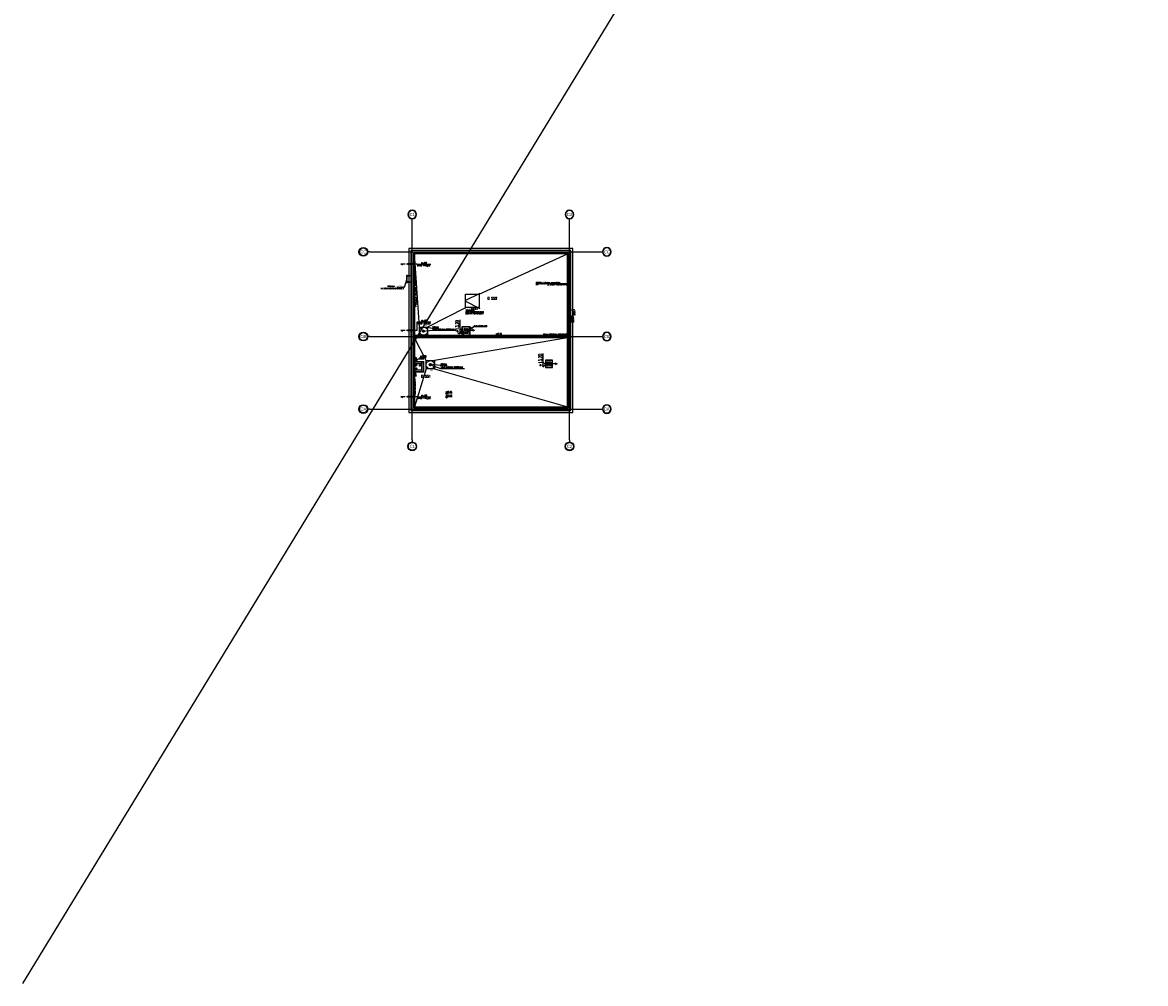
# Model space of a CAD drawing. Extents: x 3880 to 129921, y -116796 to -57711.
# Tile 1 of 110: x 3880 to 12093, y -116796 to -109765. Entities that reach past the tile are written whole.
import ezdxf
from ezdxf.enums import TextEntityAlignment as Align

# ---------------------------------------------------------------- set-up
doc = ezdxf.new("R2010")
doc.units = 0
doc.header["$LTSCALE"] = 2
for name, pattern in [('ACAD_ISO02W100', [15, 12, -3]), ('ACAD_ISO10W100', [18.5, 12, -3, 0.5, -3]), ('CENTER', [2, 1.25, -0.25, 0.25, -0.25]), ('DASHDOT', [1, 0.5, -0.25, 0, -0.25]), ('DASHED', [0.75, 0.5, -0.25])]:
    doc.linetypes.add(name, pattern=pattern)
doc.layers.get('0').update_dxf_attribs({"color": 101, "linetype": 'CONTINUOUS'})
for name, color, linetype in [('E35', 6, 'CONTINUOUS'), ('Ele-balustrada', 114, 'CONTINUOUS'), ('Fas--opis', 41, 'CONTINUOUS'), ('Ins-went', 141, 'CONTINUOUS'), ('Ins-wod', 152, 'CONTINUOUS'), ('Ins-wod-opis', 155, 'CONTINUOUS'), ('Mks-piony', 86, 'CONTINUOUS'), ('Opis-rzedne', 52, 'CONTINUOUS'), ('Opis-wykonczen', 2, 'CONTINUOUS'), ('Os-osie glowne', 1, 'CENTER'), ('Os-osie-opis', 2, 'CONTINUOUS'), ('Sch-opis', 51, 'CONTINUOUS'), ('W-idok', 9, 'CONTINUOUS'), ('W-przebicia-ściany', 223, 'CONTINUOUS')]:
    doc.layers.add(name, color=color, linetype=linetype)
doc.styles.add('dwg_opis duży', font='ARIAL.TTF', dxfattribs={"width": 0.9})
doc.styles.add('dwg_opis podstawowy', font='romans.shx', dxfattribs={"width": 0.9})
doc.styles.add('ROMANS', font='romans', dxfattribs={"width": 0.85})
doc.styles.add('TYTUL2', font='ARIAL.TTF')
doc.dimstyles.new('CHMIELNA', dxfattribs={"dimscale": 3.5, "dimtxt": 4, "dimasz": 1.5, "dimexe": 3, "dimexo": 0, "dimgap": 1, "dimtad": 1, "dimdec": 1, "dimrnd": 0.5, "dimzin": 12, "dimdsep": 46, "dimtxsty": 'ROMANS', "dimblk": 'DIMTICK', "dimcen": 0.09, "dimse1": 1, "dimse2": 1, "dimclrd": 143, "dimclrt": 53, "dimadec": 0, "dimazin": 0, "dimtfac": 1, "dimtdec": 1, "dimtix": 1, "dimtmove": 2, "dimatfit": 2, "dimldrblk": 'ARCHTICK', "dimfxl": 0, "dimtolj": 1, "dimtzin": 0, "dimarcsym": 0})

# ---------------------------------------------------------------- blocks, each defined once
blk = doc.blocks.new('_kgjdskfgjkfh')
at = {"linetype": 'ACAD_ISO10W100'}
for p, q in [((10, 0), (-10, 0)), ((0, 10), (0, -10))]:
    blk.add_line(p, q, dxfattribs=at)
at = {"linetype": 'Continuous', "ltscale": 7}
for p, q in [((-8, 0), (-5, 0)), ((-7.6, 2.5), (-4.8, 1.5)), ((-6.5, 4.7), (-4, 2.9)), ((-4.7, 6.5), (-2.9, 4)), ((-2.5, 7.6), (-1.5, 4.8)), ((0, 8), (0, 5)), ((2.5, 7.6), (1.5, 4.8)), ((4.7, 6.5), (2.9, 4)), ((6.5, 4.7), (4, 2.9)), ((7.6, 2.5), (4.8, 1.5)), ((8, 0), (5, 0)), ((-7.6, -2.5), (-4.8, -1.5)), ((-6.5, -4.7), (-4, -2.9)), ((-4.7, -6.5), (-2.9, -4)), ((-2.5, -7.6), (-1.5, -4.8)), ((0, -8), (0, -5)), ((2.5, -7.6), (1.5, -4.8)), ((4.7, -6.5), (2.9, -4)), ((6.5, -4.7), (4, -2.9)), ((7.6, -2.5), (4.8, -1.5))]:
    blk.add_line(p, q, dxfattribs=at)
at = {"linetype": 'ACAD_ISO02W100'}
blk.add_circle((0, 0), 30, dxfattribs=at)
at = {"linetype": 'Continuous', "ltscale": 7}
for radius in [8, 5]:
    blk.add_circle((0, 0), radius, dxfattribs=at)
blk = doc.blocks.new('_SKGJFKGJFGKHGJ')
blk.add_line((-13.5, -53.9), (-13.5, 6.9))
at = {"linetype": 'DASHDOT', "ltscale": 5, "flags": 128}
for points in [[(9.4, 0), (-20.4, 0)], [(9.4, -47), (-20.4, -47)]]:
    blk.add_lwpolyline(points, dxfattribs=at)
at = {"flags": 128}
for points in [[(-1.9, -48.5), (-15, -48.5), (-15, 1.5), (-1.9, 1.5)], [(-1.9, -45.5), (-12, -45.5), (-12, -1.5), (-1.9, -1.5)]]:
    blk.add_lwpolyline(points, dxfattribs=at)
for points in [[(0, 5), (0, -5), (-1, -5, -0.199443), (-1, 5)], [(0, -52), (0, -42), (-1, -42, 0.199443), (-1, -52)]]:
    blk.add_lwpolyline(points, format="xyb", close=True, dxfattribs=at)
at = {"linetype": 'DASHED', "ltscale": 0.1, "flags": 128}
for points in [[(-1.9, 1.5), (0, 1.5)], [(-1.9, -1.5), (0, -1.5)], [(0, -45.5), (-1.9, -45.5)], [(0, -48.5), (-1.9, -48.5)]]:
    blk.add_lwpolyline(points, dxfattribs=at)
blk = doc.blocks.new('DIMTICK')
for p, q in [((-1, 0), (1, 0)), ((0, 1), (0, -1))]:
    blk.add_line(p, q)
at = {"const_width": 0.141}
blk.add_lwpolyline([(0.71, 0.71), (-0.71, -0.71)], dxfattribs=at)
blk = doc.blocks.new('dwg_kota arch 50')
blk.add_lwpolyline([(39.75, 9), (-9, 9), (0, 0), (9, 9)])
at = {"style": 'dwg_opis podstawowy', "width": 0.6}
blk.add_attdef('KOTA_ARCH', text='', height=12.75, dxfattribs=at).set_placement((15.375, 8.25), align=Align.BOTTOM_CENTER)
blk = doc.blocks.new('dwg_kota kons 50')
blk.add_hatch(color=256).paths.add_polyline_path([(9, 9), (-9, 9), (0, 0)])
blk.add_lwpolyline([(39.75, 9), (-9, 9), (0, 0), (9, 9)])
at = {"style": 'dwg_opis podstawowy', "width": 0.6}
blk.add_attdef('KOTA_KONS', text='', height=12.75, dxfattribs=at).set_placement((15.375, 8.25), align=Align.BOTTOM_CENTER)
blk = doc.blocks.new('_STRZAŁKA_WENT')
for q in [(-6, -14), (0, -30.2), (6, -14)]:
    blk.add_line((0, 0), q)
blk = doc.blocks.new('ozn_opis-schodów1-rzut')
at = {"style": 'ROMANS', "width": 0.7}
blk.add_text('x', height=12, dxfattribs=at).set_placement((-3.3, 3))
at = {"ltscale": 25, "style": 'ROMANS', "width": 0.7}
blk.add_attdef('Ilość', text='', height=12, dxfattribs=at).set_placement((-7.7, 3), align=Align.RIGHT)
blk.add_attdef('Wysokość', (6.2, 3), '', height=12, dxfattribs=at)
blk.add_attdef('Długość', text='', height=12, dxfattribs=at).set_placement((0.4, -15), align=Align.CENTER)
blk = doc.blocks.new('_opis_osi')
blk.add_hatch(color=256).paths.add_polyline_path([(32, -32), (28.8, -32, -1), (-28.8, -32), (-32, -32, 1)])
for radius in [32, 28.8]:
    blk.add_circle((0, -32), radius)
at = {"style": 'dwg_opis duży', "width": 0.9}
blk.add_attdef('AXNAMEV', text='', height=22.4, rotation=90, dxfattribs=at).set_placement((0, -32), align=Align.MIDDLE_CENTER)
blk = doc.blocks.new('_opis_osi_liczbowy')
blk.add_hatch(color=256).paths.add_polyline_path([(32, 32), (32, 28.8, -1), (32, -28.8), (32, -32, 1)])
for radius in [32, 28.8]:
    blk.add_circle((32, 0), radius)
at = {"style": 'dwg_opis duży', "width": 0.9}
blk.add_attdef('AXNAMEH', text='', height=22.4, rotation=90, dxfattribs=at).set_placement((32, 0), align=Align.MIDDLE_CENTER)

msp = doc.modelspace()

# ---------------------------------------------------------------- linework, layer by layer
at = {"layer": 'E35'}
msp.add_line((20306.701, -89854.952), (3879.746, -116795.688), dxfattribs=at)
at = {"layer": 'Ins-went'}
for p, q in [((7131.744, -112023.171), (7117.602, -112009.029)), ((7131.744, -112043.171), (7117.602, -112029.029)), ((6745.464, -112270.956), (6766.249, -112270.956)), ((6755.857, -112281.348), (6755.857, -112260.563)), ((7737.744, -112270.171), (7723.602, -112256.029))]:
    msp.add_line(p, q, dxfattribs=at)
at = {"layer": 'Ins-went', "linetype": 'DASHED'}
msp.add_line((6762.928, -112305.171), (6748.786, -112291.029), dxfattribs=at)
at = {"layer": 'Ins-went'}
for centre, radius in [((7124.673, -112016.1), 7), ((7124.673, -112036.1), 7), ((6755.857, -112270.956), 6.6), ((6755.857, -112270.956), 5), ((7730.673, -112263.1), 7)]:
    msp.add_circle(centre, radius, dxfattribs=at)
at = {"layer": 'Ins-went', "linetype": 'DASHED'}
msp.add_circle((6755.857, -112298.1), 7, dxfattribs=at)
at = {"layer": 'Mks-piony', "color": 7, "linetype": 'DASHDOT', "ltscale": 5}
for p, q in [((6795.532, -112274.966), (6780.532, -112274.966)), ((6788.032, -112282.466), (6788.032, -112267.466))]:
    msp.add_line(p, q, dxfattribs=at)
at = {"layer": 'Mks-piony'}
msp.add_circle((6788.032, -112274.966), 5.5, dxfattribs=at)
at = {"layer": 'Opis-rzedne'}
msp.add_lwpolyline([(6761.673, -112244.1), (6772.393, -112226.316), (6814.745, -112226.316)], dxfattribs=at)
at = {"layer": 'Os-osie glowne'}
for points in [[(6730.673, -112818.1), (6730.673, -111218.1)], [(7880.673, -112818.1), (7880.673, -111218.1)], [(6420.673, -111443.1), (8105.673, -111443.1)], [(6420.673, -112063.1), (8105.673, -112063.1)], [(6420.673, -112593.1), (8105.673, -112593.1)]]:
    msp.add_lwpolyline(points, dxfattribs=at)
at = {"layer": 'Os-osie-opis'}
for points in [[(6730.673, -111218.1), (6730.673, -111202.1)], [(7880.673, -111218.1), (7880.673, -111202.1)], [(6420.673, -111443.1), (6404.673, -111443.1)], [(8105.673, -111443.1), (8121.673, -111443.1)], [(6420.673, -112063.1), (6404.673, -112063.1)], [(8105.673, -112063.1), (8121.673, -112063.1)], [(6420.673, -112593.1), (6404.673, -112593.1)], [(8105.673, -112593.1), (8121.673, -112593.1)], [(6730.673, -112818.1), (6730.673, -112834.1)], [(7880.673, -112818.1), (7880.673, -112834.1)]]:
    msp.add_lwpolyline(points, dxfattribs=at)
at = {"layer": 'Sch-opis'}
for points in [[(7634.92, -111675.297), (7856.893, -111675.297), (7890.673, -111710.218)], [(7276.963, -111991.757), (7181.77, -111991.757), (7124.673, -112016.1)], [(7181.77, -111991.757), (7124.673, -112036.1)]]:
    msp.add_lwpolyline(points, dxfattribs=at)
at = {"layer": 'W-idok'}
for p, q in [((7095.673, -111989.1), (7153.673, -111989.1)), ((6745.673, -112053.1), (7865.673, -112053.1)), ((7865.673, -112073.1), (6745.673, -112073.1)), ((6740.673, -112245.528), (6814.673, -112245.528)), ((6814.673, -112323.528), (6740.673, -112323.528))]:
    msp.add_line(p, q, dxfattribs=at)
at = {"layer": 'W-idok', "linetype": 'DASHED', "ltscale": 0.5}
for p, q in [((7097.673, -111991.1), (7151.673, -111991.1)), ((7109.673, -112003.1), (7139.673, -112003.1)), ((6740.673, -112247.528), (6812.673, -112247.528)), ((6740.673, -112259.528), (6800.673, -112259.528)), ((6800.673, -112309.528), (6740.673, -112309.528)), ((6812.673, -112321.528), (6740.673, -112321.528))]:
    msp.add_line(p, q, dxfattribs=at)
at = {"layer": 'W-idok'}
for points in [[(7905.673, -111418.1), (6705.673, -111418.1), (6705.673, -112618.1), (7905.673, -112618.1)], [(7890.673, -111433.1), (6720.673, -111433.1), (6720.673, -112603.1), (7890.673, -112603.1)], [(7870.673, -111453.1), (6740.673, -111453.1), (6740.673, -112583.1), (7870.673, -112583.1)], [(7865.673, -111458.1), (6745.673, -111458.1), (6745.673, -112578.1), (7865.673, -112578.1)], [(7218.673, -111752.844), (7218.673, -111850.844), (7120.673, -111850.844), (7120.673, -111752.844)], [(6782.673, -111993.1), (6842.673, -111993.1), (6842.673, -112053.1), (6782.673, -112053.1)], [(6832.673, -112239.1), (6892.673, -112239.1), (6892.673, -112299.1), (6832.673, -112299.1)], [(7704.173, -112236.6), (7704.173, -112289.6), (7757.173, -112289.6), (7757.173, -112236.6)]]:
    msp.add_lwpolyline(points, close=True, dxfattribs=at)
for points in [[(6782.673, -111993.1), (6745.673, -111458.1)], [(7220.673, -111753.1), (7865.673, -111458.1)], [(7224.673, -111746.844), (7114.673, -111801.844), (7224.673, -111856.844)], [(7120.673, -111853.1), (6842.673, -111993.1)], [(7095.673, -112053.1), (7095.673, -111989.1)], [(7153.673, -112053.1), (7153.673, -111989.1)], [(6832.673, -112239.1), (6745.673, -112073.1)], [(7865.673, -112073.1), (6892.673, -112239.1)], [(6814.673, -112323.528), (6814.673, -112245.528)], [(6832.673, -112299.1), (6745.673, -112578.1)], [(6892.673, -112299.1), (7865.673, -112578.1)]]:
    msp.add_lwpolyline(points, dxfattribs=at)
at = {"layer": 'W-idok', "linetype": 'DASHED', "ltscale": 0.5}
for points in [[(7097.673, -112053.1), (7097.673, -111991.1)], [(7109.673, -112028.1), (7097.673, -112028.1)], [(7109.673, -112028.1), (7097.673, -112048.1)], [(7097.673, -112028.1), (7109.673, -112048.1)], [(7109.673, -112053.1), (7109.673, -112003.1)], [(7139.673, -112053.1), (7139.673, -112003.1)], [(7139.673, -112008.1), (7151.673, -112008.1)], [(7139.673, -112008.1), (7151.673, -112028.1)], [(7139.673, -112028.1), (7151.673, -112008.1)], [(7139.673, -112028.1), (7151.673, -112028.1)], [(7151.673, -112053.1), (7151.673, -111991.1)], [(7109.673, -112048.1), (7097.673, -112048.1)], [(6800.673, -112321.528), (6800.673, -112247.528)], [(6812.673, -112321.528), (6812.673, -112247.528)], [(7743.173, -112250.6), (7755.173, -112250.6)], [(7755.173, -112250.6), (7743.173, -112275.6)], [(7743.173, -112250.6), (7755.173, -112275.6)], [(7743.173, -112275.6), (7755.173, -112275.6)]]:
    msp.add_lwpolyline(points, dxfattribs=at)
for points in [[(7706.173, -112238.6), (7706.173, -112287.6), (7755.173, -112287.6), (7755.173, -112238.6)], [(7718.173, -112250.6), (7718.173, -112275.6), (7743.173, -112275.6), (7743.173, -112250.6)]]:
    msp.add_lwpolyline(points, close=True, dxfattribs=at)
at = {"layer": 'W-przebicia-ściany'}
for p, q in [((6765.69, -111533.1), (6865.546, -111533.1)), ((6767.246, -111955.566), (6867.101, -111955.566)), ((6767.246, -112503.1), (6867.101, -112503.1))]:
    msp.add_line(p, q, dxfattribs=at)
for points in [[(6679.501, -111533.1), (6647.683, -111533.1), (6659.238, -111538.935)], [(6767.246, -111533.1), (6687.562, -111533.1)], [(6695.242, -111535.6), (6695.242, -111530.6)], [(6705.673, -111530.6), (6695.242, -111530.6)], [(6705.247, -111535.6), (6695.242, -111535.6)], [(6705.247, -111535.6), (6745.673, -111530.6)], [(6745.673, -111535.6), (6705.247, -111535.6)], [(6745.673, -111530.6), (6705.673, -111530.6)], [(6705.673, -111530.6), (6745.673, -111535.6)], [(6679.501, -112018.1), (6647.683, -112018.1), (6659.238, -112023.935)], [(6767.246, -112018.1), (6687.562, -112018.1)], [(6695.242, -112020.6), (6695.242, -112015.6)], [(6705.673, -112015.6), (6695.242, -112015.6)], [(6705.247, -112020.6), (6695.242, -112020.6)], [(6705.247, -112020.6), (6745.673, -112015.6)], [(6745.673, -112020.6), (6705.247, -112020.6)], [(6745.673, -112015.6), (6705.673, -112015.6)], [(6705.673, -112015.6), (6745.673, -112020.6)], [(6767.246, -112018.1), (6767.246, -111955.566)], [(6679.501, -112503.1), (6647.683, -112503.1), (6659.238, -112508.935)], [(6767.246, -112503.1), (6687.562, -112503.1)], [(6695.242, -112505.6), (6695.242, -112500.6)], [(6705.673, -112500.6), (6695.242, -112500.6)], [(6705.247, -112505.6), (6695.242, -112505.6)], [(6705.247, -112505.6), (6745.673, -112500.6)], [(6745.673, -112505.6), (6705.247, -112505.6)], [(6745.673, -112500.6), (6705.673, -112500.6)], [(6705.673, -112500.6), (6745.673, -112505.6)]]:
    msp.add_lwpolyline(points, dxfattribs=at)

# ---------------------------------------------------------------- block references
at = {"layer": 'Ele-balustrada'}
msp.add_blockref('_SKGJFKGJFGKHGJ', (6705.673, -111618.1), dxfattribs=at)
at = {"layer": 'Ins-went', "xscale": -1}
for p, rotation in [((7185.459, -112018.1), 270), ((7789.058, -112263.1), 270), ((6755.673, -112354.766), 180)]:
    msp.add_blockref('_STRZAŁKA_WENT', p, dxfattribs=dict(at, rotation=rotation))
at = {"layer": 'Ins-went', "rotation": 90}
msp.add_blockref('_STRZAŁKA_WENT', (7063.578, -112038.1), dxfattribs=at)
at = {"layer": 'Ins-went'}
msp.add_blockref('_STRZAŁKA_WENT', (6755.673, -112214.29), dxfattribs=at)
at = {"layer": 'Ins-wod', "rotation": 270}
for p in [(6812.673, -112023.1), (6862.673, -112269.1)]:
    msp.add_blockref('_kgjdskfgjkfh', p, dxfattribs=at)
at = {"layer": 'Opis-rzedne', "rotation": 270}
for name, p, values in [('dwg_kota arch 50', (7896.353, -111869.8), {'KOTA_ARCH': '+13,65'}), ('dwg_kota kons 50', (7888.513, -111920.437), {'KOTA_KONS': '+13,60'})]:
    msp.add_blockref(name, p, dxfattribs=at).add_auto_attribs(values)
at = {"layer": 'Opis-rzedne', "xscale": 2, "yscale": 2, "zscale": 2, "rotation": 90}
for p in [(7095.673, -112019.1), (7704.173, -112266.6)]:
    msp.add_blockref('dwg_kota arch 50', p, dxfattribs=at).add_auto_attribs({'KOTA_ARCH': '+13,20'})
at = {"layer": 'Opis-rzedne'}
for name, p, values in [('dwg_kota kons 50', (7346.849, -112063.1), {'KOTA_KONS': '+13,33'}), ('dwg_kota arch 50', (6793.569, -112226.316), {'KOTA_ARCH': '+13,20'}), ('dwg_kota arch 50', (6981.692, -112486.018), {'KOTA_ARCH': '+12,75'}), ('dwg_kota kons 50', (6981.692, -112513.564), {'KOTA_KONS': '+12,43'})]:
    msp.add_blockref(name, p, dxfattribs=at).add_auto_attribs(values)
at = {"layer": 'Os-osie-opis'}
ref = msp.add_blockref('_opis_osi_liczbowy', (6730.673, -111202.1), dxfattribs=dict(at, xscale=-1, rotation=270))
ref.add_attrib('AXNAMEH', 'C1', dxfattribs={"layer": '0', "height": 22.4, "style": 'dwg_opis duży', "width": 0.9}).set_placement((6730.673, -111170.115), align=Align.MIDDLE_CENTER)
ref = msp.add_blockref('_opis_osi_liczbowy', (7880.673, -111202.1), dxfattribs=dict(at, xscale=-1, rotation=270))
ref.add_attrib('AXNAMEH', 'C2', dxfattribs={"layer": '0', "height": 22.4, "style": 'dwg_opis duży', "width": 0.9}).set_placement((7880.673, -111170.115), align=Align.MIDDLE_CENTER)
ref = msp.add_blockref('_opis_osi', (6404.673, -111443.1), dxfattribs=dict(at, rotation=270))
ref.add_attrib('AXNAMEV', 'CC', dxfattribs={"layer": '0', "height": 22.4, "style": 'dwg_opis duży', "width": 0.9}).set_placement((6372.838, -111443.1), align=Align.MIDDLE_CENTER)
ref = msp.add_blockref('_opis_osi', (8121.673, -111443.1), dxfattribs=dict(at, xscale=-1, rotation=90))
ref.add_attrib('AXNAMEV', 'CC', dxfattribs={"layer": '0', "height": 22.4, "style": 'dwg_opis duży', "width": 0.9}).set_placement((8153.219, -111443.1), align=Align.MIDDLE_CENTER)
ref = msp.add_blockref('_opis_osi', (6404.673, -112063.1), dxfattribs=dict(at, rotation=270))
ref.add_attrib('AXNAMEV', 'CB', dxfattribs={"layer": '0', "height": 22.4, "style": 'dwg_opis duży', "width": 0.9}).set_placement((6372.838, -112063.1), align=Align.MIDDLE_CENTER)
ref = msp.add_blockref('_opis_osi', (8121.673, -112063.1), dxfattribs=dict(at, xscale=-1, rotation=90))
ref.add_attrib('AXNAMEV', 'CB', dxfattribs={"layer": '0', "height": 22.4, "style": 'dwg_opis duży', "width": 0.9}).set_placement((8153.604, -112063.1), align=Align.MIDDLE_CENTER)
ref = msp.add_blockref('_opis_osi', (6404.673, -112593.1), dxfattribs=dict(at, rotation=270))
ref.add_attrib('AXNAMEV', 'CA', dxfattribs={"layer": '0', "height": 22.4, "style": 'dwg_opis duży', "width": 0.9}).set_placement((6372.838, -112593.1), align=Align.MIDDLE_CENTER)
ref = msp.add_blockref('_opis_osi', (8121.673, -112593.1), dxfattribs=dict(at, xscale=-1, rotation=90))
ref.add_attrib('AXNAMEV', 'CA', dxfattribs={"layer": '0', "height": 22.4, "style": 'dwg_opis duży', "width": 0.9}).set_placement((8152.105, -112593.1), align=Align.MIDDLE_CENTER)
at = {"layer": 'Os-osie-opis', "rotation": 270}
for p, values in [((6730.673, -112834.1), {'AXNAMEH': 'C1'}), ((7880.673, -112834.1), {'AXNAMEH': 'C2'})]:
    msp.add_blockref('_opis_osi_liczbowy', p, dxfattribs=at).add_auto_attribs(values)
at = {"layer": 'W-przebicia-ściany'}
for p in [(6812.52, -111533.814), (6814.076, -111956.281), (6814.076, -112503.814)]:
    msp.add_blockref('ozn_opis-schodów1-rzut', p, dxfattribs=at).add_auto_attribs({'Ilość': '%%C', 'Wysokość': '50', 'Długość': 'SPÓD +12,85'})

# ---------------------------------------------------------------- texts
at = {"layer": 'Fas--opis', "char_height": 18.963, "width": 650.84484, "style": 'ROMANS'}
for s, insert, attachment_point, rotation in [('D 552', (7351.207, -111773.969), 3, 360), ('D 551', (6866.415, -112363.207), 9, 0)]:
    msp.add_mtext(s, dxfattribs=dict(at, insert=insert, attachment_point=attachment_point, rotation=rotation))
at = {"layer": 'Ins-wod-opis', "char_height": 10.2123, "width": 1336.21749, "attachment_point": 1, "style": 'TYTUL2'}
for insert in [(6817.838, -111975.266), (6859.627, -112301.583)]:
    msp.add_mtext('RD', dxfattribs=dict(at, insert=insert))
at = {"layer": 'Opis-wykonczen', "width": 933.92277, "attachment_point": 1, "rotation": 90, "style": 'dwg_opis podstawowy'}
for insert, char_height in [((6748.205, -111844.013), 13.6), ((6748.205, -112492.361), 7)]:
    msp.add_mtext('PRZELEW BEZPIECZEŃSTWA ', dxfattribs=dict(at, insert=insert, char_height=char_height))
at = {"layer": 'Sch-opis', "style": 'ROMANS', "width": 0.7}
for s, p in [('OBRÓBKA Z BLACHY ALUMINIOWEJ', (7636, -111674.063)), ('NA PODKŁADCE ZE SKLEJKI WODOODPORNEJ', (7636, -111686.049)), ('WYŁAZ DACHOWY  ', (7121.128, -111865.911)), ('110/110cm', (7121.128, -111875.967)), ('FIRMY MERCOR TYP C110', (7121.128, -111887.451)), ('LUB INNY RÓWNORZĘDNY', (7121.128, -111899.438)), ('RURY SPIRO %%C160', (7182.98, -111990.817)), ('ŚCIANA ODDZIELENIA POŻAROWEGO', (7688.987, -112051.866))]:
    msp.add_text(s, height=9, dxfattribs=at).set_placement(p)
at = {"layer": 'Sch-opis', "char_height": 9, "width": 203.76147, "style": 'ROMANS'}
for s, insert, attachment_point in [('DRABINKA WYŁAZOWA\\PNA DACH NAD KONDYGNACJĄ 1', (6669.146, -111690.974), 3), ('ZLEWNIA', (6877.663, -111989.87), 1), ('WPUST DACHOWY OGRZEWANY', (6879.489, -112005.651), 1), ('ZLEWNIA', (6937.612, -112258.99), 1), ('WPUST DACHOWY OGRZEWANY', (6939.438, -112282.252), 1)]:
    msp.add_mtext(s, dxfattribs=dict(at, insert=insert, attachment_point=attachment_point))

# ---------------------------------------------------------------- leaders
at = {"layer": 'Sch-opis'}
for points in [[(6690.673, -111641.6), (6671.153, -111704.041), (6620.868, -111704.041)], [(6812.673, -112023.1), (6877.482, -112017.085), (7053.063, -112017.085)], [(6842.673, -111993.1), (6875.656, -112001.304), (6925.941, -112001.304)], [(6862.673, -112269.1), (6937.431, -112295.319), (7113.012, -112295.319)], [(6878.605, -112265.772), (6935.605, -112272.058), (6985.89, -112272.058)]]:
    msp.add_leader(points, dimstyle='CHMIELNA', override={"dimasz": 4, "dimgap": 1, "dimtad": 0}, dxfattribs=at)

doc.saveas('drawing.dxf')
